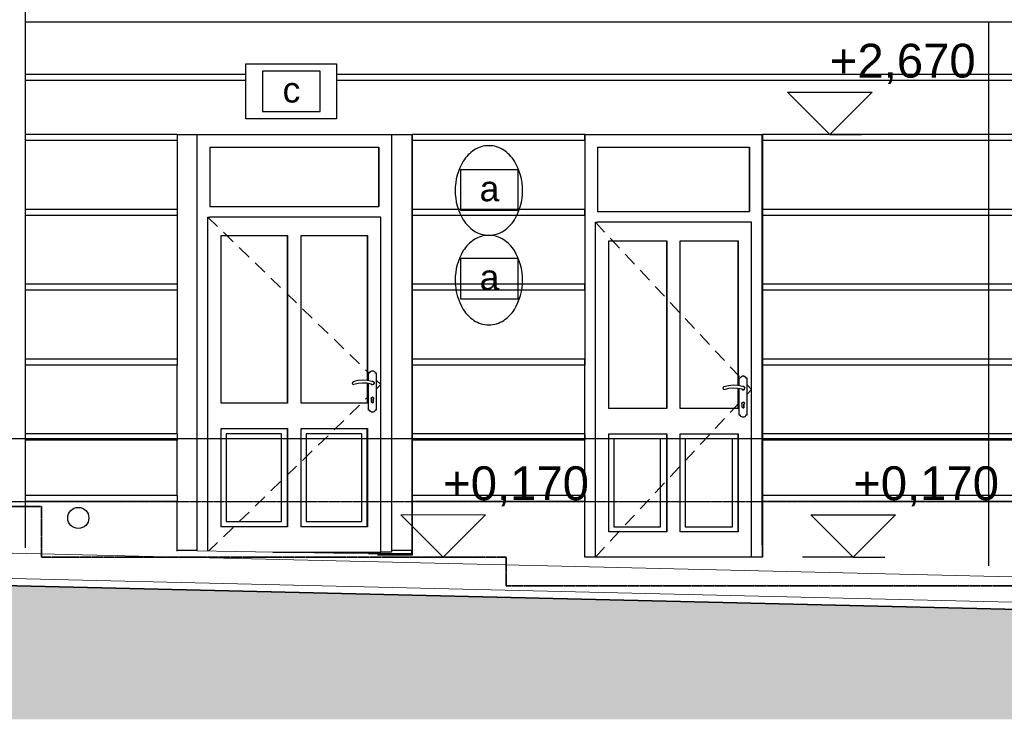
# Model space of a CAD drawing. Header units: millimetres. Extents: x -29001 to 109416, y -1251 to 13451.
# Tile 51 of 163: x -15792 to -9969, y -790 to 3350. Entities that reach past the tile are written whole.
import ezdxf

# ---------------------------------------------------------------- set-up
doc = ezdxf.new("R2010")
doc.units = ezdxf.units.MM
doc.header["$MEASUREMENT"] = 0
doc.linetypes.add('Wipeout_Contour', pattern=[1000, 0, -1000])
doc.linetypes.add('čárkovaná 3', pattern=[1.5, 1, -0.5])
for name, color, linetype in [('POHLED JIŽNÍ_1_Bourané_Konstrukce - nosné', 7, 'Continuous'), ('POHLED JIŽNÍ_1_Konstrukce - nosné', 7, 'Continuous'), ('POHLED JIŽNÍ_1_Kóty - SP', 7, 'Continuous'), ('POHLED JIŽNÍ_1_Nové_Konstrukce - krov', 7, 'Continuous'), ('POHLED JIŽNÍ_1_Nové_Konstrukce - nosné', 7, 'Continuous'), ('POHLED JIŽNÍ_1_Nové_Kresby a obrázky', 7, 'Continuous'), ('POHLED JIŽNÍ_1_Nové_Kóty - SP', 7, 'Continuous'), ('POHLED JIŽNÍ_1_Nové_Situace - terén', 7, 'Continuous'), ('POHLED JIŽNÍ_1_Situace - terén', 7, 'Continuous'), ('POHLED JIŽNÍ_1_Výplně – Řezové', 7, 'Continuous')]:
    doc.layers.add(name, color=color, linetype=linetype)
doc.styles.add('GENEROVANÝ_STYL_1', font='txt')
doc.styles.add('GENEROVANÝ_STYL_3', font='txt')

msp = doc.modelspace()

# ---------------------------------------------------------------- hatches: boundary and pattern name
at = {"layer": 'POHLED JIŽNÍ_1_Výplně – Řezové', "linetype": 'Continuous', "lineweight": 0, "true_color": 0x262626}
msp.add_hatch(color=250, dxfattribs=at).paths.add_polyline_path([(-27829.5, 285), (-27904.9, 285.9), (-27904.9, -789.6), (2949, -789.6), (2949, -448.2), (2747.7, -443.5), (-115.4, -370.9)])

# ---------------------------------------------------------------- linework, layer by layer
at = {"layer": 'POHLED JIŽNÍ_1_Bourané_Konstrukce - nosné', "color": 1, "linetype": 'Continuous', "lineweight": 25}
msp.add_line((-13472, 190), (-13728.7, 190), dxfattribs=at)
at = {"layer": 'POHLED JIŽNÍ_1_Konstrukce - nosné', "color": 7, "linetype": 'čárkovaná 3', "lineweight": 35}
for p, q in [((-15662.2, 469.5), (-20638.6, 469.5)), ((-15662.2, 469.5), (-15662.2, 170)), ((-12914.1, 170), (-15662.2, 170)), ((-12914.1, 170), (-12914.1, 0)), ((-7266.4, 0), (-12914.1, 0))]:
    msp.add_line(p, q, dxfattribs=at)
at = {"layer": 'POHLED JIŽNÍ_1_Konstrukce - nosné', "color": 1, "linetype": 'Continuous', "lineweight": 25}
msp.add_line((-13472, 243.5), (-13472, 190), dxfattribs=at)
at = {"layer": 'POHLED JIŽNÍ_1_Kóty - SP', "color": 154, "linetype": 'Continuous', "lineweight": 13}
for p, q in [((-13287.5, 170), (-13537.5, 420)), ((-13537.5, 420), (-13037.5, 420)), ((-13037.5, 420), (-13287.5, 170)), ((-13287.5, 170), (-13587.5, 170)), ((-13287.5, 170), (-13100, 170))]:
    msp.add_line(p, q, dxfattribs=at)
at = {"layer": 'POHLED JIŽNÍ_1_Nové_Konstrukce - krov', "color": 1, "linetype": 'Continuous', "lineweight": 25}
msp.add_line((-15759.2, 6098.4), (-15759.2, 225.2), dxfattribs=at)
at = {"layer": 'POHLED JIŽNÍ_1_Nové_Konstrukce - nosné', "color": 1, "linetype": 'Continuous', "lineweight": 25}
for p, q in [((-10060.3, 3334.7), (-15759.2, 3334.7)), ((-10060.4, 3024.8), (-10060.3, 3334.7)), ((-162, 3334.7), (-10060.3, 3334.7)), ((-10060.3, 3024.8), (-15759.2, 3024.8)), ((-10060.3, 2989.1), (-15759.2, 2989.1)), ((-10060.4, 2989.1), (-10060.4, 3024.8)), ((-162, 3024.8), (-10060.3, 3024.8)), ((-162, 2989.1), (-10060.3, 2989.1)), ((-10060.3, 2670), (-10060.3, 2989.1)), ((-14860.9, 2670), (-15759.2, 2670)), ((-14860.9, 2634.3), (-15759.2, 2634.3)), ((-14861, 2670), (-14861, 2634.3)), ((-14861, 2634.3), (-14860.9, 2227.1)), ((-14860.9, 2670), (-13470.9, 2670)), ((-14742.5, 210), (-14742.5, 2670)), ((-13592.9, 2670), (-13592.9, 2594.9)), ((-13592.5, 2670), (-13592.5, 210)), ((-13471.6, 2670), (-13471.6, 243.5)), ((-13471, 2670), (-13471, 2634.3)), ((-13471, 181.8), (-13471, 2670)), ((-12449.7, 2670), (-13470.9, 2670)), ((-13470.9, 2634.3), (-13470.9, 2227.1)), ((-12449.7, 2634.3), (-13470.9, 2634.3)), ((-12449.7, 2670), (-12449.7, 2634.3)), ((-12449.7, 2670), (-11399.7, 2670)), ((-12449.7, 2634.3), (-12449.7, 2670)), ((-12449.7, 2634.3), (-12449.7, 2227.1)), ((-11400.6, 2670), (-11400.6, 2594.9)), ((-11400.1, 243.5), (-11400.1, 2670)), ((-11399.8, 170), (-11399.8, 2670)), ((-10060.3, 2670), (-11399.7, 2670)), ((-11399.7, 2670), (-11399.7, 2634.3)), ((-11399.7, 2634.3), (-11399.7, 2227.1)), ((-10060.3, 2634.3), (-11399.7, 2634.3)), ((-10060.3, 2634.3), (-10060.4, 2670)), ((-10060.4, 2227.1), (-10060.3, 2634.3)), ((-8812.8, 2670), (-10060.3, 2670)), ((-8812.8, 2634.3), (-10060.3, 2634.3)), ((-14667.9, 2595), (-13667.9, 2595)), ((-14667.9, 2594.9), (-14667.9, 2595)), ((-14667.9, 2594.9), (-14667.9, 2245)), ((-13667.9, 2595), (-13668.1, 2595)), ((-13668.1, 2595), (-13668.1, 2594.9)), ((-13667.9, 2245), (-13668.1, 2594.9)), ((-13668.1, 2594.9), (-13667.9, 2594.9)), ((-13667.9, 2594.9), (-13667.9, 2245)), ((-13592.9, 2594.9), (-13592.9, 210)), ((-12375.6, 2595), (-11475.6, 2595)), ((-12375.6, 2594.9), (-12375.6, 2595)), ((-12375.6, 2594.9), (-12375.6, 2215)), ((-11475.6, 2595), (-11475.8, 2595)), ((-11475.8, 2595), (-11475.8, 2594.9)), ((-11475.6, 2215), (-11475.8, 2594.9)), ((-11475.8, 2594.9), (-11475.6, 2594.9)), ((-11475.6, 2594.9), (-11475.6, 2215)), ((-11400.6, 2594.9), (-11400.6, 170)), ((-12843, 2461), (-13184.2, 2461)), ((-13184.2, 2461), (-13184.2, 2223.3)), ((-12843, 2223.3), (-12843, 2461)), ((-14860.9, 2227.1), (-15759.2, 2227.1)), ((-14860.9, 2227.1), (-14861, 2191.5)), ((-14667.8, 2245), (-14667.9, 2245)), ((-14667.8, 2245), (-13668, 2245)), ((-13668, 2245), (-13667.9, 2245)), ((-13471, 2227.1), (-13471, 2191.5)), ((-12449.7, 2227.1), (-13470.9, 2227.1)), ((-13184.2, 2223.3), (-12843, 2223.3)), ((-12449.7, 2191.5), (-12449.7, 2227.1)), ((-12449.7, 2227.1), (-12449.7, 2191.5)), ((-12375.5, 2215), (-12375.6, 2215)), ((-12375.5, 2215), (-11475.7, 2215)), ((-11475.7, 2215), (-11475.6, 2215)), ((-11399.7, 2227.1), (-11399.7, 2191.5)), ((-10060.3, 2227.1), (-11399.7, 2227.1)), ((-10060.4, 2191.5), (-10060.4, 2227.1)), ((-8812.8, 2227.1), (-10060.3, 2227.1)), ((-14860.9, 2191.5), (-15759.2, 2191.5)), ((-14861, 2191.5), (-14860.9, 1784.1)), ((-14679.9, 206.8), (-14679.9, 2182)), ((-14679.9, 2182), (-14667.9, 2182)), ((-14679.9, 2182), (-14622.4, 2126.4)), ((-13655.9, 2182), (-14667.9, 2182)), ((-13655.9, 2072), (-13655.9, 2182)), ((-13470.9, 2191.5), (-13470.9, 1784.1)), ((-12449.7, 2191.5), (-13470.9, 2191.5)), ((-12449.7, 2191.5), (-12449.7, 1784.1)), ((-11399.7, 2191.5), (-11399.7, 1784.1)), ((-10060.3, 2191.5), (-11399.7, 2191.5)), ((-10060.4, 1784.1), (-10060.3, 2191.5)), ((-8812.8, 2191.5), (-10060.3, 2191.5)), ((-12387.6, 170), (-12387.6, 2152)), ((-12387.6, 2152), (-12375.6, 2152)), ((-12387.6, 2152), (-12333.1, 2093.5)), ((-11463.6, 2152), (-12375.6, 2152)), ((-11463.6, 2042), (-11463.6, 2152)), ((-14599.9, 1080), (-14599.9, 2072)), ((-14599.9, 2072), (-14207.9, 2072)), ((-14586.5, 2091.6), (-14529, 2036)), ((-14207.9, 1080), (-14207.9, 2072)), ((-14207.9, 2072), (-14207.9, 1080)), ((-14127.9, 1080), (-14127.9, 2072)), ((-14127.9, 2072), (-13735.9, 2072)), ((-13735.9, 1215), (-13735.9, 2072)), ((-13735.9, 2072), (-13735.9, 1215)), ((-13655.9, 350), (-13655.9, 2072)), ((-12307.6, 1050), (-12307.6, 2042)), ((-12307.6, 2042), (-11965.6, 2042)), ((-12299, 2056.9), (-12244.4, 1998.4)), ((-11965.7, 1050), (-11965.7, 2042)), ((-11965.6, 2042), (-11965.6, 1050)), ((-11885.6, 1050), (-11885.6, 2042)), ((-11885.6, 2042), (-11543.6, 2042)), ((-11543.7, 1185), (-11543.7, 2042)), ((-11543.6, 2042), (-11543.6, 1185)), ((-11463.6, 320), (-11463.6, 2042)), ((-14493.1, 2001.2), (-14435.6, 1945.6)), ((-12843, 1936.1), (-13184.2, 1936.1)), ((-13184.2, 1936.1), (-13184.2, 1698.4)), ((-12843, 1698.4), (-12843, 1936.1)), ((-12210.3, 1961.8), (-12155.8, 1903.3)), ((-14399.7, 1910.8), (-14342.2, 1855.1)), ((-12121.7, 1866.8), (-12067.1, 1808.2)), ((-14306.3, 1820.4), (-14248.8, 1764.7)), ((-14860.9, 1784.1), (-15759.2, 1784.1)), ((-14860.9, 1748.5), (-15759.2, 1748.5)), ((-14861, 1784.1), (-14861, 1748.5)), ((-14861, 1748.5), (-14860.9, 1341.5)), ((-13471, 1784.1), (-13471, 1748.5)), ((-12449.7, 1784.1), (-13470.9, 1784.1)), ((-12449.7, 1748.5), (-13470.9, 1748.5)), ((-13470.9, 1748.5), (-13470.9, 1341.5)), ((-12449.7, 1748.5), (-12449.7, 1784.1)), ((-12449.7, 1784.1), (-12449.7, 1748.5)), ((-12449.7, 1748.5), (-12449.7, 1341.5)), ((-12033, 1771.7), (-11978.5, 1713.2)), ((-10060.3, 1784.1), (-11399.7, 1784.1)), ((-11399.7, 1784.1), (-11399.7, 1748.5)), ((-10060.3, 1748.5), (-11399.7, 1748.5)), ((-11399.7, 1748.5), (-11399.7, 1341.5)), ((-10060.3, 1748.5), (-10060.4, 1784.1)), ((-10060.4, 1341.5), (-10060.3, 1748.5)), ((-8812.8, 1784.1), (-10060.3, 1784.1)), ((-8812.8, 1748.5), (-10060.3, 1748.5)), ((-14212.8, 1730), (-14155.3, 1674.3)), ((-13184.2, 1698.4), (-12843, 1698.4)), ((-14119.4, 1639.6), (-14061.9, 1583.9)), ((-11944.4, 1676.6), (-11889.8, 1618.1)), ((-11855.7, 1581.5), (-11801.2, 1523)), ((-14026, 1549.2), (-13968.5, 1493.5)), ((-13932.6, 1458.7), (-13875.1, 1403.1)), ((-11767.1, 1486.4), (-11712.5, 1427.9)), ((-14860.9, 1341.5), (-15759.2, 1341.5)), ((-14860.9, 1341.5), (-14861, 1305.8)), ((-13839.2, 1368.3), (-13781.7, 1312.7)), ((-13471, 1341.5), (-13471, 1305.8)), ((-12449.7, 1341.5), (-13470.9, 1341.5)), ((-12449.7, 1305.8), (-12449.7, 1341.5)), ((-12449.7, 1341.5), (-12449.7, 1305.8)), ((-11678.4, 1391.3), (-11623.9, 1332.8)), ((-10060.3, 1341.5), (-11399.7, 1341.5)), ((-11399.7, 1341.5), (-11399.7, 1305.8)), ((-10060.3, 1305.8), (-10060.4, 1341.5)), ((-8812.8, 1341.5), (-10060.3, 1341.5)), ((-14860.9, 1305.8), (-15759.2, 1305.8)), ((-14860.9, 898.5), (-14860.9, 1305.8)), ((-12449.7, 1305.8), (-13470.9, 1305.8)), ((-13470.9, 1305.8), (-13470.9, 898.5)), ((-12449.7, 898.5), (-12449.7, 1305.8)), ((-11589.8, 1296.3), (-11535.2, 1237.8)), ((-10060.3, 1305.8), (-11399.7, 1305.8)), ((-11399.7, 1305.8), (-11399.7, 898.5)), ((-10060.4, 898.5), (-10060.3, 1305.8)), ((-8812.8, 1305.8), (-10060.3, 1305.8)), ((-13745.8, 1277.9), (-13727.2, 1260)), ((-13728.4, 1213.3), (-13728.4, 1260)), ((-13728.4, 1213.3), (-13728.4, 1260)), ((-13728.4, 1260), (-13722.7, 1260)), ((-13722.7, 1260), (-13718.1, 1267.6)), ((-13722.7, 1260), (-13718.1, 1267.6)), ((-13718.1, 1267.6), (-13710.4, 1272)), ((-13718.1, 1267.6), (-13710.3, 1272)), ((-13710.3, 1272), (-13701.4, 1272)), ((-13701.4, 1272), (-13693.7, 1267.6)), ((-13693.7, 1267.6), (-13689.1, 1260)), ((-13689.1, 1260), (-13683.4, 1260)), ((-13683.4, 1260), (-13683.4, 1040)), ((-11536.1, 1183.3), (-11536.1, 1230)), ((-11536.1, 1183.3), (-11536.1, 1230)), ((-11536.1, 1230), (-11530.4, 1230)), ((-11530.4, 1230), (-11525.8, 1237.6)), ((-11530.4, 1230), (-11525.8, 1237.6)), ((-11525.8, 1237.6), (-11518.1, 1242)), ((-11525.8, 1237.6), (-11518.1, 1242)), ((-11518.1, 1242), (-11509.2, 1242)), ((-11509.2, 1242), (-11501.4, 1237.6)), ((-11501.4, 1237.6), (-11496.8, 1230)), ((-11496.8, 1230), (-11491.1, 1230)), ((-11491.1, 1230), (-11491.1, 1010)), ((-13824.4, 1203.6), (-13825.1, 1198.1)), ((-13824.4, 1203.6), (-13825.1, 1198.1)), ((-13825.1, 1198.1), (-13821.8, 1193.6)), ((-13825.1, 1198.1), (-13821.7, 1193.6)), ((-13820.1, 1207.2), (-13824.4, 1203.6)), ((-13820, 1207.2), (-13824.4, 1203.6)), ((-13821.8, 1193.6), (-13821.7, 1193.6)), ((-13821.7, 1193.6), (-13816.2, 1192.6)), ((-13793, 1214.3), (-13820, 1207.2)), ((-13793, 1214.3), (-13820, 1207.2)), ((-13816.2, 1192.6), (-13791.1, 1199.2)), ((-13765.2, 1217.1), (-13793, 1214.3)), ((-13793, 1214.3), (-13793, 1214.3)), ((-13791.1, 1199.2), (-13765.4, 1201.7)), ((-13765.4, 1201.7), (-13765.4, 1201.7)), ((-13765.4, 1201.7), (-13739.5, 1200.2)), ((-13737.3, 1215.3), (-13765.2, 1217.1)), ((-13739.6, 1200.2), (-13739.5, 1200.2)), ((-13739.5, 1200.2), (-13714.2, 1194.7)), ((-13710, 1209.1), (-13737.3, 1215.3)), ((-13735.9, 1080), (-13735.9, 1199.4)), ((-13735.9, 1199.4), (-13735.9, 1080)), ((-13728.4, 1040), (-13728.4, 1197.8)), ((-13728.4, 1040), (-13728.4, 1197.8)), ((-13714.3, 1194.7), (-13709.3, 1190.6)), ((-13714.2, 1194.7), (-13709.3, 1190.6)), ((-13711.8, 1191.9), (-13713.1, 1193.7)), ((-13710.3, 1191.4), (-13711.8, 1191.9)), ((-13703.6, 1209.8), (-13710, 1209.1)), ((-13710, 1209.1), (-13710, 1209.1)), ((-13709.3, 1190.6), (-13709.3, 1190.6)), ((-13709.3, 1190.6), (-13702.8, 1190.4)), ((-13708.1, 1209.3), (-13705.9, 1210)), ((-13705.9, 1190), (-13707.7, 1190.6)), ((-13705.9, 1210), (-13704.8, 1209.6)), ((-13704.4, 1190.5), (-13705.9, 1190)), ((-13698.1, 1206.4), (-13703.6, 1209.8)), ((-13702.8, 1190.4), (-13697.6, 1194.2)), ((-13701.8, 1208.7), (-13700, 1208.1)), ((-13700, 1191.9), (-13701.5, 1191.4)), ((-13700, 1208.1), (-13699.3, 1207.2)), ((-13699.1, 1193.1), (-13700, 1191.9)), ((-13695.8, 1200.4), (-13698.1, 1206.4)), ((-13697.6, 1194.2), (-13695.8, 1200.4)), ((-13697.3, 1204.4), (-13696.4, 1203.1)), ((-13696.4, 1196.9), (-13697.1, 1195.9)), ((-13696.4, 1203.1), (-13696.4, 1201.9)), ((-13696.4, 1198.4), (-13696.4, 1196.9)), ((-13683.4, 1217.6), (-13655.9, 1191)), ((-13683.4, 1164.4), (-13655.9, 1191)), ((-11632.2, 1173.6), (-11632.8, 1168.1)), ((-11632.1, 1173.6), (-11632.8, 1168.1)), ((-11632.8, 1168.1), (-11629.5, 1163.6)), ((-11632.8, 1168.1), (-11629.4, 1163.6)), ((-11627.8, 1177.2), (-11632.2, 1173.6)), ((-11627.7, 1177.2), (-11632.1, 1173.6)), ((-11600.8, 1184.3), (-11627.7, 1177.2)), ((-11600.7, 1184.3), (-11627.7, 1177.2)), ((-11623.9, 1162.6), (-11598.8, 1169.2)), ((-11600.7, 1184.3), (-11600.8, 1184.3)), ((-11572.9, 1187.1), (-11600.7, 1184.3)), ((-11598.8, 1169.2), (-11573.1, 1171.7)), ((-11573.1, 1171.7), (-11573.1, 1171.7)), ((-11573.1, 1171.7), (-11547.2, 1170.2)), ((-11545, 1185.3), (-11572.9, 1187.1)), ((-11547.3, 1170.2), (-11547.2, 1170.2)), ((-11547.2, 1170.2), (-11522, 1164.7)), ((-11517.7, 1179.1), (-11545, 1185.3)), ((-11543.7, 1050), (-11543.7, 1169.4)), ((-11543.6, 1169.4), (-11543.6, 1050)), ((-11536.1, 1010), (-11536.1, 1167.8)), ((-11536.1, 1010), (-11536.1, 1167.8)), ((-11522, 1164.7), (-11517, 1160.6)), ((-11522, 1164.7), (-11517, 1160.6)), ((-11511.3, 1179.8), (-11517.7, 1179.1)), ((-11517.7, 1179.1), (-11517.7, 1179.1)), ((-11515.9, 1179.3), (-11513.6, 1180)), ((-11513.6, 1180), (-11512.5, 1179.6)), ((-11505.8, 1176.4), (-11511.3, 1179.8)), ((-11509.6, 1178.7), (-11507.7, 1178.1)), ((-11507.7, 1178.1), (-11507, 1177.2)), ((-11503.5, 1170.4), (-11505.8, 1176.4)), ((-11505.3, 1164.2), (-11503.5, 1170.4)), ((-11505.1, 1174.4), (-11504.1, 1173.1)), ((-11504.1, 1166.9), (-11504.8, 1165.9)), ((-11504.1, 1173.1), (-11504.1, 1171.9)), ((-11504.1, 1168.4), (-11504.1, 1166.9)), ((-11491.1, 1190.5), (-11463.6, 1161)), ((-13745.8, 1104.1), (-13728.4, 1120.8)), ((-13713.4, 1109.7), (-13711.3, 1115.1)), ((-13710.9, 1104.4), (-13713.4, 1109.7)), ((-13711.3, 1115.1), (-13705.9, 1117.4)), ((-13700.5, 1115.1), (-13705.9, 1117.4)), ((-13705.9, 1117.4), (-13700.5, 1115.1)), ((-13700.9, 1104.4), (-13698.5, 1109.7)), ((-13698.4, 1109.7), (-13700.9, 1104.4)), ((-13698.5, 1109.7), (-13700.5, 1115.1)), ((-13700.5, 1115.1), (-13698.4, 1109.7)), ((-11629.5, 1163.6), (-11629.4, 1163.6)), ((-11629.4, 1163.6), (-11623.9, 1162.6)), ((-11519.5, 1161.9), (-11520.8, 1163.7)), ((-11518, 1161.4), (-11519.5, 1161.9)), ((-11517, 1160.6), (-11517, 1160.6)), ((-11517, 1160.6), (-11510.5, 1160.4)), ((-11513.6, 1160), (-11515.4, 1160.6)), ((-11512.1, 1160.5), (-11513.6, 1160)), ((-11510.5, 1160.4), (-11505.3, 1164.2)), ((-11507.7, 1161.9), (-11509.2, 1161.4)), ((-11506.8, 1163.1), (-11507.7, 1161.9)), ((-11491.1, 1131.5), (-11463.6, 1161)), ((-14207.9, 1080), (-14599.9, 1080)), ((-13735.9, 1080), (-14127.9, 1080)), ((-13839.2, 1013.7), (-13781.7, 1069.3)), ((-13710.9, 1087.5), (-13710.9, 1104.4)), ((-13709.4, 1084), (-13710.9, 1087.5)), ((-13705.9, 1082.5), (-13709.4, 1084)), ((-13705.9, 1082.5), (-13702.4, 1084)), ((-13702.4, 1084), (-13705.9, 1082.5)), ((-13702.4, 1084), (-13700.9, 1087.5)), ((-13700.9, 1087.5), (-13702.4, 1084)), ((-13700.9, 1087.5), (-13700.9, 1104.4)), ((-13700.9, 1104.4), (-13700.9, 1087.5)), ((-11965.6, 1050), (-12307.6, 1050)), ((-11543.6, 1050), (-11885.6, 1050)), ((-11589.8, 1025.7), (-11536.1, 1083.2)), ((-11521.1, 1079.7), (-11519, 1085.1)), ((-11518.6, 1074.4), (-11521.1, 1079.7)), ((-11519, 1085.1), (-11513.6, 1087.4)), ((-11518.6, 1057.5), (-11518.6, 1074.4)), ((-11517.2, 1054), (-11518.6, 1057.5)), ((-11513.6, 1052.5), (-11517.2, 1054)), ((-11508.3, 1085.1), (-11513.6, 1087.4)), ((-11513.6, 1087.4), (-11508.2, 1085.1)), ((-11513.6, 1052.5), (-11510.1, 1054)), ((-11510.1, 1054), (-11513.6, 1052.5)), ((-11510.1, 1054), (-11508.6, 1057.5)), ((-11508.6, 1057.5), (-11510.1, 1054)), ((-11508.6, 1074.4), (-11506.2, 1079.7)), ((-11506.2, 1079.7), (-11508.6, 1074.4)), ((-11508.6, 1057.5), (-11508.6, 1074.4)), ((-11508.6, 1074.4), (-11508.6, 1057.5)), ((-11506.2, 1079.7), (-11508.3, 1085.1)), ((-11508.2, 1085.1), (-11506.2, 1079.7)), ((-13722.7, 1040), (-13728.4, 1040)), ((-13718.1, 1032.4), (-13722.7, 1040)), ((-13718.1, 1032.4), (-13722.7, 1040)), ((-13710.4, 1028), (-13718.1, 1032.4)), ((-13710.3, 1028), (-13718.1, 1032.4)), ((-13701.4, 1028), (-13710.3, 1028)), ((-13693.7, 1032.4), (-13701.4, 1028)), ((-13689.1, 1040), (-13693.7, 1032.4)), ((-13683.4, 1040), (-13689.1, 1040)), ((-11530.4, 1010), (-11536.1, 1010)), ((-11525.8, 1002.4), (-11530.4, 1010)), ((-11525.8, 1002.4), (-11530.4, 1010)), ((-11518.1, 998), (-11525.8, 1002.4)), ((-11518.1, 998), (-11525.8, 1002.4)), ((-11509.2, 998), (-11518.1, 998)), ((-11501.4, 1002.4), (-11509.2, 998)), ((-11496.8, 1010), (-11501.4, 1002.4)), ((-11491.1, 1010), (-11496.8, 1010)), ((-13932.6, 923.3), (-13875.1, 978.9)), ((-11678.4, 930.7), (-11623.9, 989.2)), ((-14860.9, 898.5), (-15759.2, 898.5)), ((-14861, 898.5), (-14861, 862.9)), ((-14599.9, 350), (-14599.9, 930)), ((-14599.9, 930), (-14207.9, 930)), ((-14570, 900), (-14570, 380)), ((-14244, 900), (-14569.9, 900)), ((-14569.9, 900), (-14569.9, 380)), ((-14244, 380), (-14244, 900)), ((-14208, 350), (-14208, 930)), ((-14207.9, 930), (-14207.9, 350)), ((-14127.9, 350), (-14127.9, 930)), ((-14127.9, 930), (-13735.9, 930)), ((-13769, 900), (-14098, 900)), ((-14098, 900), (-14098, 380)), ((-14098, 900), (-14098, 380)), ((-14026, 832.8), (-13968.5, 888.5)), ((-13769, 380), (-13769, 900)), ((-13736, 350), (-13736, 930)), ((-13735.9, 930), (-13735.9, 350)), ((-13471, 898.5), (-13471, 862.9)), ((-12449.7, 898.5), (-13470.9, 898.5)), ((-12449.7, 862.9), (-12449.7, 898.5)), ((-12449.7, 898.5), (-12449.7, 862.9)), ((-12307.6, 320), (-12307.6, 900)), ((-12307.6, 900), (-11965.6, 900)), ((-11965.7, 320), (-11965.7, 900)), ((-11965.6, 900), (-11965.6, 320)), ((-11885.6, 320), (-11885.6, 900)), ((-11885.6, 900), (-11543.6, 900)), ((-11767.1, 835.6), (-11712.5, 894.1)), ((-11543.7, 320), (-11543.7, 900)), ((-11543.6, 900), (-11543.6, 320)), ((-10060.3, 898.5), (-11399.7, 898.5)), ((-11399.7, 898.5), (-11399.7, 862.9)), ((-10060.3, 862.9), (-10060.4, 898.5)), ((-8812.8, 898.5), (-10060.3, 898.5)), ((-2761.8, 870), (-27836.3, 870)), ((-14860.9, 862.9), (-15759.2, 862.9)), ((-14860.9, 535.2), (-14860.9, 862.9)), ((-12449.7, 862.9), (-13470.9, 862.9)), ((-13470.9, 862.9), (-13470.9, 535.2)), ((-12449.7, 535.2), (-12449.7, 862.9)), ((-12001.7, 870), (-12277.7, 870)), ((-12277.7, 870), (-12277.7, 350)), ((-12277.7, 870), (-12277.7, 350)), ((-12001.7, 350), (-12001.7, 870)), ((-11576.7, 870), (-11855.7, 870)), ((-11855.7, 870), (-11855.7, 350)), ((-11855.7, 870), (-11855.7, 350)), ((-11576.7, 350), (-11576.7, 870)), ((-10060.3, 862.9), (-11399.7, 862.9)), ((-11399.7, 862.9), (-11399.7, 535.2)), ((-10060.4, 535.2), (-10060.3, 862.9)), ((-8812.8, 862.9), (-10060.3, 862.9)), ((-14119.4, 742.4), (-14061.9, 798.1)), ((-11855.7, 740.5), (-11801.2, 799)), ((-14212.8, 652), (-14155.3, 707.7)), ((-11944.4, 645.4), (-11889.8, 703.9)), ((-14306.3, 561.6), (-14248.8, 617.3)), ((-12033, 550.3), (-11978.5, 608.8)), ((-14860.9, 535.2), (-15759.2, 535.2)), ((-14861, 535.2), (-14861, 499.5)), ((-14399.7, 471.2), (-14342.2, 526.9)), ((-13471, 535.2), (-13471, 499.5)), ((-12449.7, 535.2), (-13470.9, 535.2)), ((-12449.7, 499.5), (-12449.7, 535.2)), ((-12449.7, 535.2), (-12449.7, 499.5)), ((-10060.3, 535.2), (-11399.7, 535.2)), ((-11399.7, 535.2), (-11399.7, 499.5)), ((-10060.4, 499.5), (-10060.4, 535.2)), ((-5872.5, 535.2), (-10060.3, 535.2)), ((-14860.9, 499.5), (-15759.2, 499.5)), ((-14860.9, 206), (-14860.9, 499.5)), ((-12449.7, 499.5), (-13470.9, 499.5)), ((-13470.9, 499.5), (-13470.9, 181.8)), ((-12449.7, 170), (-12449.7, 499.5)), ((-12121.7, 455.2), (-12067.1, 513.8)), ((-10060.3, 499.5), (-11399.7, 499.5)), ((-11399.7, 499.5), (-11399.7, 170)), ((-5872.5, 499.5), (-10060.3, 499.5)), ((-10060.3, 118), (-10060.3, 499.5)), ((-14493.1, 380.8), (-14435.6, 436.4)), ((-12210.3, 360.2), (-12155.8, 418.7)), ((-14207.9, 350), (-14599.9, 350)), ((-14569.9, 380), (-14244, 380)), ((-13735.9, 350), (-14127.9, 350)), ((-14098, 380), (-13769, 380)), ((-13655.9, 200), (-13655.9, 350)), ((-12277.7, 350), (-12001.7, 350)), ((-11855.7, 350), (-11576.7, 350)), ((-14586.5, 290.4), (-14529, 346)), ((-11965.6, 320), (-12307.6, 320)), ((-12299, 265.1), (-12244.4, 323.6)), ((-11543.6, 320), (-11885.6, 320)), ((-11463.6, 170), (-11463.6, 320)), ((-14673, 206.7), (-14622.4, 255.6)), ((-13471.6, 243.5), (-13472, 243.5)), ((-13471, 243.5), (-13471.6, 243.5)), ((-11399.8, 243.5), (-11400.1, 243.5)), ((-14742.5, 210), (-14860.9, 210)), ((-14743.2, 207.9), (-14743.2, 210)), ((-14742.9, 207.9), (-14742.9, 210)), ((-14295.4, 200), (-13655.9, 200)), ((-13470.9, 181.8), (-13676.7, 181.8)), ((-13592.9, 200), (-13655.9, 200)), ((-13592.9, 210), (-13592.9, 200)), ((-13592.5, 210), (-13592.9, 210)), ((-13472.6, 210), (-13592.5, 210)), ((-13473.1, 210), (-13473.1, 190)), ((-12387.6, 170), (-12333.1, 228.5)), ((-11399.7, 170), (-12449.7, 170))]:
    msp.add_line(p, q, dxfattribs=at)
at = {"layer": 'POHLED JIŽNÍ_1_Nové_Konstrukce - nosné', "color": 1, "linetype": 'čárkovaná 3', "lineweight": 25}
msp.add_line((-20487.6, 499.5), (109.8, 499.5), dxfattribs=at)
at = {"layer": 'POHLED JIŽNÍ_1_Nové_Konstrukce - nosné', "color": 7, "linetype": 'Continuous', "lineweight": 13}
msp.add_line((-13473.8, 190), (-13473.8, 210), dxfattribs=at)
at = {"layer": 'POHLED JIŽNÍ_1_Nové_Kresby a obrázky', "color": 1, "linetype": 'Continuous', "lineweight": 25}
msp.add_circle((-15445.3, 402), 62.5, dxfattribs=at)
at = {"layer": 'POHLED JIŽNÍ_1_Nové_Kóty - SP', "color": 1, "linetype": 'Continuous', "lineweight": 25}
for p, q in [((-11000.8, 2670), (-11250.8, 2920)), ((-11250.8, 2920), (-10750.8, 2920)), ((-10750.8, 2920), (-11000.8, 2670)), ((-11000.8, 2670), (-11300.8, 2670)), ((-11000.8, 2670), (-10813.3, 2670)), ((-10862.6, 170), (-11112.6, 420)), ((-11112.6, 420), (-10612.6, 420)), ((-10612.6, 420), (-10862.6, 170)), ((-10862.6, 170), (-11162.6, 170)), ((-10862.6, 170), (-10675.1, 170))]:
    msp.add_line(p, q, dxfattribs=at)
at = {"layer": 'POHLED JIŽNÍ_1_Nové_Situace - terén', "color": 1, "linetype": 'Continuous', "lineweight": 25, "flags": 128}
for points in [[(-12818.1, 2339.2, 0.135276), (-12866.1, 2513.5, 0.108272), (-12929.3, 2577.8, 0.14673), (-13017.3, 2604.2, 0.14673), (-13105.4, 2577.8, 0.108272), (-13168.6, 2513.5, 0.135276), (-13216.6, 2339.2, 0.135276), (-13168.6, 2164.9, 0.108272), (-13105.4, 2100.6, 0.14673), (-13017.3, 2074.2, 0.14673), (-12929.3, 2100.6, 0.108272), (-12866.1, 2164.9, 0.135276)], [(-12818.1, 1809.1, 0.135276), (-12866.1, 1983.4, 0.108272), (-12929.3, 2047.8, 0.14673), (-13017.3, 2074.2, 0.14673), (-13105.4, 2047.8, 0.108272), (-13168.6, 1983.4, 0.135276), (-13216.6, 1809.1, 0.135276), (-13168.6, 1634.8, 0.108272), (-13105.4, 1570.5, 0.14673), (-13017.3, 1544.1, 0.14673), (-12929.3, 1570.5, 0.108272), (-12866.1, 1634.8, 0.135276)]]:
    msp.add_lwpolyline(points, format="xyb", close=True, dxfattribs=at)
at = {"layer": 'POHLED JIŽNÍ_1_Situace - terén', "color": 7, "linetype": 'Continuous', "lineweight": 13}
for p, q in [((-24535.3, 398.6), (-9473.1, 43)), ((-9473.1, -107), (-24535.3, 248.6)), ((-14860.9, 210), (-13471, 185.5))]:
    msp.add_line(p, q, dxfattribs=at)
at = {"layer": 'POHLED JIŽNÍ_1_Situace - terén', "color": 7, "linetype": 'Continuous', "lineweight": 35, "flags": 128}
msp.add_lwpolyline([(-27904.9, 285.9), (-27829.5, 285), (-115.4, -370.9), (2747.7, -443.5), (2949, -448.2)], dxfattribs=at)

# ---------------------------------------------------------------- texts
at = {"layer": 'POHLED JIŽNÍ_1_Konstrukce - nosné', "color": 1, "linetype": 'Continuous', "lineweight": 25, "char_height": 150, "attachment_point": 8, "style": 'GENEROVANÝ_STYL_3'}
for insert in [(-13013.6, 2273.4), (-13013.6, 1748.5)]:
    msp.add_mtext('\\A1;{\\pqc;\\fArial|b0|i0|c238|p38;a}', dxfattribs=dict(at, insert=insert))
at = {"layer": 'POHLED JIŽNÍ_1_Kóty - SP', "color": 1, "linetype": 'Continuous', "lineweight": 25, "char_height": 200, "width": 844.802, "attachment_point": 7, "style": 'GENEROVANÝ_STYL_1'}
for s, insert in [('\\A1;{\\pql;\\fArial|b0|i0|c0|p38;+2,670}', (-11000.8, 2970)), ('\\A1;{\\pql;\\fArial|b0|i0|c0|p38;+0,170}', (-10862.6, 470))]:
    msp.add_mtext(s, dxfattribs=dict(at, insert=insert))
at = {"layer": 'POHLED JIŽNÍ_1_Kóty - SP', "color": 154, "linetype": 'Continuous', "lineweight": 13, "insert": (-13287.5, 470), "char_height": 200, "width": 844.802, "attachment_point": 7, "style": 'GENEROVANÝ_STYL_1'}
msp.add_mtext('\\A1;{\\pql;\\fArial|b0|i0|c0|p38;+0,170}', dxfattribs=at)

# ---------------------------------------------------------------- next in the draw order: wipeouts: each hides what was drawn before it
at = {"color": 254, "linetype": 'Wipeout_Contour', "lineweight": 0, "ltscale": 57945.523046}
msp.add_wipeout([(-14454.8, 3089.2), (-14454.8, 2763.5), (-13918.7, 2763.5), (-13918.7, 3089.2)], dxfattribs=at).dxf.layer = 'POHLED JIŽNÍ_1_Nové_Situace - terén'

# ---------------------------------------------------------------- next in the draw order: linework, layer by layer
at = {"layer": 'POHLED JIŽNÍ_1_Nové_Konstrukce - nosné', "color": 1, "linetype": 'Continuous', "lineweight": 25}
for p, q in [((-14014, 3045.1), (-14355.3, 3045.1)), ((-14355.3, 3045.1), (-14355.3, 2807.4)), ((-14014, 2807.4), (-14014, 3045.1)), ((-14355.3, 2807.4), (-14014, 2807.4))]:
    msp.add_line(p, q, dxfattribs=at)
at = {"layer": 'POHLED JIŽNÍ_1_Nové_Situace - terén', "color": 1, "linetype": 'Continuous', "lineweight": 25, "flags": 128}
msp.add_lwpolyline([(-14454.8, 3089.2), (-13918.7, 3089.2), (-13918.7, 2763.5), (-14454.8, 2763.5)], close=True, dxfattribs=at)

# ---------------------------------------------------------------- next in the draw order: texts
at = {"layer": 'POHLED JIŽNÍ_1_Konstrukce - nosné', "color": 1, "linetype": 'Continuous', "lineweight": 25, "insert": (-14184.6, 2857.4), "char_height": 150, "attachment_point": 8, "style": 'GENEROVANÝ_STYL_3'}
msp.add_mtext('\\A1;{\\pqc;\\fArial|b0|i0|c238|p38;c}', dxfattribs=at)

doc.saveas('drawing.dxf')
